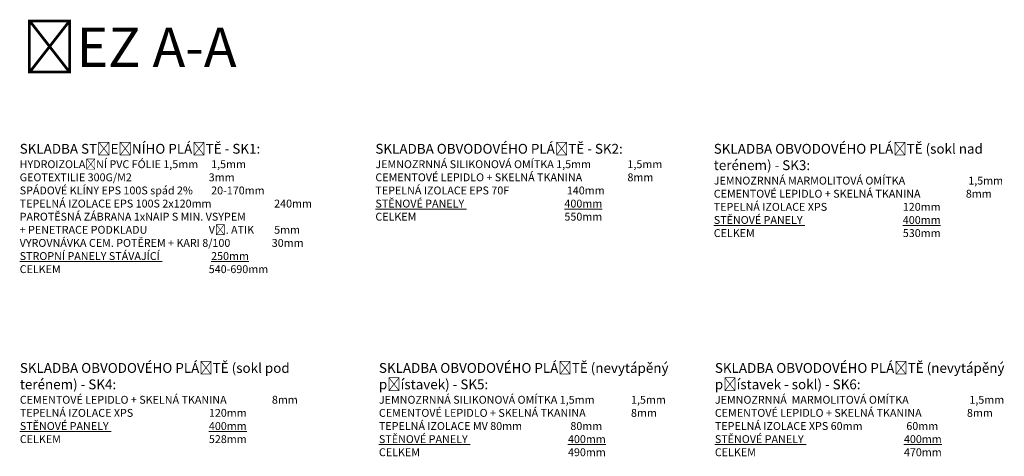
# Model space of a CAD drawing. Header units: metres. Extents: x -115250 to 1551995, y -140807 to 374743.
# Tile 120 of 205: x 151253 to 176253, y 24520 to 35616. Entities that reach past the tile are written whole.
import ezdxf

# ---------------------------------------------------------------- set-up
doc = ezdxf.new("R2010")
doc.units = ezdxf.units.M
doc.header["$LTSCALE"] = 100
doc.layers.add('010-popis legenda', color=3, linetype='Continuous', lineweight=9)
doc.layers.add('910-popis legenda', color=3, linetype='Continuous', lineweight=9)
doc.styles.add('ISOCPEUR', font='isocpeur.ttf')
doc.styles.get("Standard").update_dxf_attribs({"font": 'isocpeur.ttf'})

msp = doc.modelspace()

# ---------------------------------------------------------------- texts
at = {"layer": '010-popis legenda', "char_height": 400, "attachment_point": 1}
for s, width, insert in [('\\pi-1200,l1200,t1200;{\\H0.625x;SKLADBA STŘEŠNÍHO PLÁŠTĚ - SK1:\\H0.8x;\\P\\pt4800,6400;HYDROIZOLAČNÍ PVC FÓLIE 1,5mm^I^I1,5mm\\P\\pt3200,4800,6400;GEOTEXTILIE 300G/M2^I^I^I3mm\\P\\pt4800,6400;SPÁDOVÉ KLÍNY EPS 100S spád 2%^I^I20-170mm\\PTEPELNÁ IZOLACE EPS 100S 2x120mm^I^I240mm\\P\\pt1200;PAROTĚSNÁ ZÁBRANA 1xNAIP S MIN. VSYPEM\\P\\pt3200,4800,6400;+ PENETRACE PODKLADU^IVČ. ATIK^I^I5mm\\P\\pt6400;VYROVNÁVKA CEM. POTĚREM + KARI 8/100^I30mm\\P\\pt4800,6400;\\LSTROPNÍ PANELY STÁVAJÍCÍ^I^I250mm\\l\\P\\pt1200,1600,3200,4800,6400;CELKEM^I^I^I^I^I540-690mm}', 8639.119, (151253.3, 32459.7)), ('\\pi-1200,l1200,t1200;{\\H0.625x;SKLADBA OBVODOVÉHO PLÁŠTĚ - SK2:\\H0.8x;\\P\\pt6400;JEMNOZRNNÁ SILIKONOVÁ OMÍTKA 1,5mm^I1,5mm\\PCEMENTOVÉ LEPIDLO + SKELNÁ TKANINA^I8mm\\P\\pt4800,6400;TEPELNÁ IZOLACE EPS 70F^I^I140mm\\P\\pt3200,4800,6400;\\LSTĚNOVÉ PANELY^I^I^I400mm\\P\\pt1200,1600,3200,4800,6400;\\lCELKEM^I^I^I^I^I550mm}', 7892.047, (160284.5, 32459.7)), ('\\pt1200;{\\H0.625x;SKLADBA OBVODOVÉHO PLÁŠTĚ (sokl nad terénem) - SK3:\\H0.8x;\\P\\pi-1200,l1200,t4800,6400;JEMNOZRNNÁ MARMOLITOVÁ OMÍTKA^I^I1,5mm\\P\\pt6400;CEMENTOVÉ LEPIDLO + SKELNÁ TKANINA^I8mm\\P\\pt3200,4800,6400;TEPELNÁ IZOLACE XPS^I^I^I120mm\\P\\LSTĚNOVÉ PANELY^I^I^I400mm\\P\\pt1200,1600,3200,4800,6400;\\lCELKEM^I^I^I^I^I530mm}', 7892.047, (168876, 32459.7)), ('\\pt1200;{\\H0.625x;SKLADBA OBVODOVÉHO PLÁŠTĚ (sokl pod terénem) - SK4:\\H0.8x;\\P\\pi-1200,l1200,t6400;CEMENTOVÉ LEPIDLO + SKELNÁ TKANINA^I8mm\\P\\pt3200,4800,6400;TEPELNÁ IZOLACE XPS^I^I^I120mm\\P\\LSTĚNOVÉ PANELY^I^I^I400mm\\P\\pt1200,1600,3200,4800,6400;\\lCELKEM^I^I^I^I^I528mm}', 7892.047, (151257.2, 26890.2)), ('\\pt1200;{\\H0.625x;SKLADBA OBVODOVÉHO PLÁŠTĚ (nevytápěný přístavek) - SK5:\\H0.8x;\\P\\pi-1200,l1200,t6400;JEMNOZRNNÁ SILIKONOVÁ OMÍTKA 1,5mm^I1,5mm\\PCEMENTOVÉ LEPIDLO + SKELNÁ TKANINA^I8mm\\P\\pt4800,6400;TEPELNÁ IZOLACE MV 80mm^I^I80mm\\P\\pt3200,4800,6400;\\LSTĚNOVÉ PANELY^I^I^I400mm\\P\\pt1200,1600,3200,4800,6400;\\lCELKEM^I^I^I^I^I490mm}', 7892.047, (160373.9, 26890.2)), ('\\pt1200;{\\H0.625x;SKLADBA OBVODOVÉHO PLÁŠTĚ (nevytápěný přístavek - sokl) - SK6:\\H0.8x;\\P\\pi-1200,l1200,t4800,6400;JEMNOZRNNÁ  MARMOLITOVÁ OMÍTKA^I^I1,5mm\\P\\pt6400;CEMENTOVÉ LEPIDLO + SKELNÁ TKANINA^I8mm\\P\\pt4800,6400;TEPELNÁ IZOLACE XPS 60mm^I^I60mm\\P\\pt3200,4800,6400;\\LSTĚNOVÉ PANELY^I^I^I400mm\\P\\pt1200,1600,3200,4800,6400;\\lCELKEM^I^I^I^I^I470mm}', 7892.047, (168904.2, 26890.2))]:
    msp.add_mtext_dynamic_manual_height_columns(s, width=width, gutter_width=2000, heights=[0], dxfattribs=dict(at, insert=insert))
at = {"layer": '910-popis legenda', "insert": (151331, 34915.6), "char_height": 1000, "attachment_point": 4, "style": 'ISOCPEUR'}
msp.add_mtext_dynamic_manual_height_columns('ŘEZ A-A', width=14986.287, gutter_width=12.5, heights=[0], dxfattribs=at)

doc.saveas('drawing.dxf')
